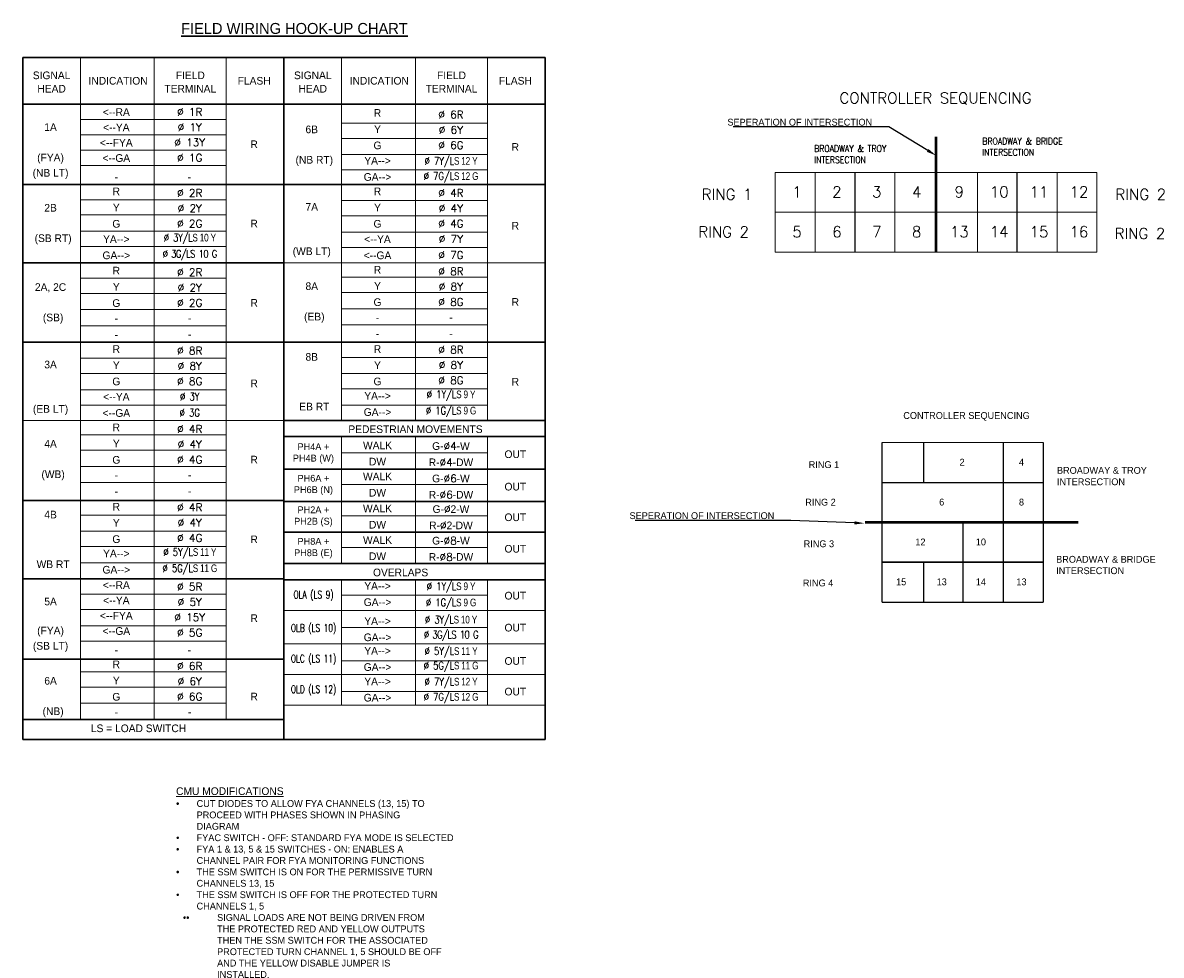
# Model space of a CAD drawing. Header units: feet. Extents: x -492 to 323056, y -198 to 581286.
# Tile 18 of 29: x 104 to 125, y -156 to -139. Entities that reach past the tile are written whole.
import ezdxf
from ezdxf import colors
from ezdxf.entities.mleader import LeaderData, LeaderLine
from ezdxf.enums import TextEntityAlignment as Align
from ezdxf.math import Vec2, Vec3

# ---------------------------------------------------------------- set-up
doc = ezdxf.new("R2010")
doc.units = ezdxf.units.FT
doc.header["$MEASUREMENT"] = 0
for name, color, linetype in [('SH_Text', 9, 'Continuous'), ('ST_Details', 4, 'Continuous'), ('ST_Text', 9, 'Continuous'), ('TEXT-DED', 10, 'Continuous')]:
    doc.layers.add(name, color=color, linetype=linetype)
doc.styles.add('ROMANS', font='romans.shx', dxfattribs={"width": 0.85})
doc.styles.add('Slanted Normal (0.14) Font 31', font='ISO_FONTRIGHT.shx', dxfattribs={"height": 0.14})
doc.styles.add('Slanted-Normal', font='font31.shx', dxfattribs={"height": 0.14})
doc.styles.get("Standard").update_dxf_attribs({"font": 'font31.shx'})
doc.styles.add('Straight-Normal', font='font30.shx', dxfattribs={"height": 0.14})
doc.styles.add('Style-ISO_FONTRIGHT', font='ISO_FONTRIGHT.shx')

msp = doc.modelspace()

# ---------------------------------------------------------------- linework, layer by layer
at = {"layer": 'ST_Details'}
for p, q in [((122.22968, -146.86819), (122.22968, -149.78486)), ((120.01796, -147.59736), (122.95885, -147.59736))]:
    msp.add_line(p, q, dxfattribs=at)
at = {"layer": 'ST_Details', "flags": 128}
for points in [[(120.01796, -149.78486), (120.01796, -147.59736), (120.01796, -146.86819)], [(120.77135, -146.86819), (120.77135, -147.59736)], [(122.95885, -146.86819), (122.95885, -149.05569), (122.95885, -149.78486)], [(121.50052, -149.78486), (121.50052, -149.05569), (121.50052, -148.32653)], [(120.77135, -149.05569), (120.77135, -149.78486)], [(120.01713, -149.78486), (121.50052, -149.78486), (122.95885, -149.78486)]]:
    msp.add_lwpolyline(points, dxfattribs=at)
msp.add_lwpolyline([(120.01713, -149.05569), (120.77135, -149.05569), (121.50052, -149.05569), (122.22968, -149.05569), (122.95885, -149.05569), (121.50052, -149.05569)], close=True, dxfattribs=at)
at = {"layer": 'ST_Text', "linetype": 'Continuous', "lineweight": 30}
for p, q in [((104.30125, -139.82434), (109.07773, -139.82434)), ((104.30125, -139.82434), (104.30125, -152.29259)), ((109.07773, -139.82434), (109.07773, -152.29259)), ((109.07773, -139.82434), (113.8542, -139.82434)), ((113.8542, -139.82434), (113.8542, -152.29259)), ((104.30125, -140.68081), (109.07773, -140.68081)), ((109.07773, -140.68081), (113.8542, -140.68081)), ((109.07773, -140.68081), (113.8542, -140.68081)), ((104.30125, -142.1467), (109.07773, -142.1467)), ((109.07773, -142.1467), (113.8542, -142.1467)), ((104.30125, -143.57964), (109.07773, -143.57964)), ((104.30125, -145.02905), (109.07773, -145.02905)), ((109.07773, -145.02905), (113.8542, -145.02905)), ((109.07773, -146.46199), (113.8542, -146.46199)), ((109.07773, -146.75847), (113.8542, -146.75847)), ((109.07773, -147.35141), (113.8542, -147.35141)), ((104.30125, -147.92788), (109.07773, -147.92788)), ((109.07773, -147.94435), (113.8542, -147.94435)), ((109.07773, -148.50435), (113.8542, -148.50435)), ((109.07773, -149.08082), (113.8542, -149.08082)), ((104.30125, -149.36082), (109.07773, -149.36082)), ((109.07773, -149.37729), (113.8542, -149.37729)), ((104.30125, -150.8267), (109.07773, -150.8267)), ((104.30125, -151.93023), (109.07773, -151.93023)), ((104.30125, -152.29259), (113.8542, -152.29259))]:
    msp.add_line(p, q, dxfattribs=at)
at = {"layer": 'ST_Text', "linetype": 'Continuous', "lineweight": 0}
for p, q in [((105.35537, -139.82434), (105.35537, -151.93023)), ((106.70596, -139.82434), (106.70596, -151.93023)), ((108.02361, -139.82434), (108.02361, -151.93023)), ((110.13185, -139.82434), (110.13185, -146.46199)), ((111.48243, -139.82434), (111.48243, -146.46199)), ((112.80008, -139.82434), (112.80008, -146.46199)), ((105.35537, -140.96081), (108.02361, -140.96081)), ((110.13185, -141.0267), (112.80008, -141.0267)), ((105.35537, -141.24081), (108.02361, -141.24081)), ((110.13185, -141.3067), (112.80008, -141.3067)), ((105.35537, -141.52081), (108.02361, -141.52081)), ((110.13185, -141.60317), (112.80008, -141.60317)), ((105.35537, -141.80081), (108.02361, -141.80081)), ((110.13185, -141.88317), (112.80008, -141.88317)), ((118.06199, -142.65619), (118.06199, -141.92702)), ((118.06199, -141.92702), (118.79115, -141.92702)), ((118.79115, -141.92702), (118.79115, -142.65619)), ((118.79115, -141.92702), (119.52032, -141.92702)), ((119.52032, -141.92702), (120.24949, -141.92702)), ((120.24949, -141.92702), (120.24949, -142.65619)), ((120.24949, -141.92702), (121.00288, -141.92702)), ((121.00288, -141.92702), (121.7571, -141.92702)), ((121.7571, -141.92702), (121.7571, -142.65619)), ((121.7571, -141.92702), (122.48626, -141.92702)), ((122.48626, -141.92702), (123.21543, -141.92702)), ((123.21543, -141.92702), (123.21543, -142.65619)), ((123.21543, -141.92702), (123.9446, -141.92702)), ((123.9446, -141.92702), (123.9446, -142.65619)), ((105.35537, -142.4267), (108.02361, -142.4267)), ((110.13185, -142.44317), (112.80008, -142.44317)), ((105.35537, -142.7067), (108.02361, -142.7067)), ((110.13185, -142.72317), (112.80008, -142.72317)), ((118.06199, -142.65619), (119.52032, -142.65619)), ((118.06199, -143.38536), (118.06199, -142.65619)), ((118.06199, -142.65619), (118.79115, -142.65619)), ((118.79115, -142.65619), (118.79115, -143.38536)), ((118.79115, -142.65619), (119.52032, -142.65619)), ((119.52032, -142.65619), (121.00288, -142.65619)), ((119.52032, -142.65619), (120.24949, -142.65619)), ((120.24949, -142.65619), (120.24949, -143.38536)), ((120.24949, -142.65619), (121.00288, -142.65619)), ((121.00288, -142.65619), (122.48626, -142.65619)), ((121.00288, -142.65619), (121.7571, -142.65619)), ((121.7571, -142.65619), (121.7571, -143.38536)), ((121.7571, -142.65619), (122.48626, -142.65619)), ((122.48626, -142.65619), (123.9446, -142.65619)), ((122.48626, -142.65619), (123.21543, -142.65619)), ((123.21543, -142.65619), (123.21543, -143.38536)), ((123.21543, -142.65619), (123.9446, -142.65619)), ((123.9446, -142.65619), (123.9446, -143.38536)), ((105.35537, -143.00317), (108.02361, -143.00317)), ((110.13185, -143.01964), (112.80008, -143.01964)), ((105.35537, -143.28317), (108.02361, -143.28317)), ((110.13185, -143.29964), (112.80008, -143.29964)), ((118.06199, -143.38536), (119.52032, -143.38536)), ((119.52032, -143.38536), (121.00288, -143.38536)), ((121.00288, -143.38536), (122.48626, -143.38536)), ((122.48626, -143.38536), (123.9446, -143.38536)), ((109.07773, -143.57964), (113.8542, -143.57964)), ((110.13185, -143.84317), (112.80008, -143.84317)), ((105.35537, -143.85964), (108.02361, -143.85964)), ((105.35537, -144.13964), (108.02361, -144.13964)), ((110.13185, -144.12317), (112.80008, -144.12317)), ((105.35537, -144.43611), (108.02361, -144.43611)), ((110.13185, -144.41964), (112.80008, -144.41964)), ((105.35537, -144.73258), (108.02361, -144.73258)), ((110.13185, -144.71611), (112.80008, -144.71611)), ((110.13185, -145.30905), (112.80008, -145.30905)), ((105.35537, -145.32552), (108.02361, -145.32552)), ((105.35537, -145.60552), (108.02361, -145.60552)), ((110.13185, -145.60552), (112.80008, -145.60552)), ((105.35537, -145.90199), (108.02361, -145.90199)), ((110.13185, -145.88552), (112.80008, -145.88552)), ((105.35537, -146.18199), (108.02361, -146.18199)), ((110.13185, -146.18199), (112.80008, -146.18199)), ((104.30125, -146.46199), (109.07773, -146.46199)), ((105.35537, -146.72552), (108.02361, -146.72552)), ((110.13185, -146.75847), (110.13185, -148.50435)), ((110.13185, -146.75847), (110.13185, -149.08082)), ((110.13185, -146.75847), (110.13185, -149.08082)), ((111.48243, -146.75847), (111.48243, -148.50435)), ((111.48243, -146.75847), (111.48243, -149.08082)), ((111.48243, -146.75847), (111.48243, -149.08082)), ((112.80008, -146.75847), (112.80008, -148.50435)), ((112.80008, -146.75847), (112.80008, -149.08082)), ((105.35537, -147.00552), (108.02361, -147.00552)), ((110.13185, -147.05494), (112.80008, -147.05494)), ((105.35537, -147.302), (108.02361, -147.302)), ((105.35537, -147.59847), (108.02361, -147.59847)), ((110.13185, -147.63141), (112.80008, -147.63141)), ((105.35537, -148.19141), (108.02361, -148.19141)), ((110.13185, -148.20788), (112.80008, -148.20788)), ((120.01713, -148.32652), (120.77135, -148.32652)), ((120.77135, -148.32652), (121.50052, -148.32652)), ((121.50052, -148.32652), (122.22968, -148.32652)), ((122.22968, -148.32652), (122.95885, -148.32652)), ((105.35537, -148.48788), (108.02361, -148.48788)), ((105.35537, -148.76788), (108.02361, -148.76788)), ((110.13185, -148.78435), (112.80008, -148.78435)), ((105.35537, -149.06435), (108.02361, -149.06435)), ((110.13185, -149.37729), (110.13185, -150.25023)), ((110.13185, -149.37729), (110.13185, -151.6667)), ((111.48243, -149.37729), (111.48243, -150.25023)), ((111.48243, -149.37729), (111.48243, -151.6667)), ((112.80008, -149.37729), (112.80008, -151.6667)), ((105.35537, -149.64082), (108.02361, -149.64082)), ((110.13185, -149.65729), (112.80008, -149.65729)), ((105.35537, -149.92082), (108.02361, -149.92082)), ((109.07773, -149.93729), (113.8542, -149.93729)), ((105.35537, -150.21729), (108.02361, -150.21729)), ((110.13185, -150.25023), (112.80008, -150.25023)), ((105.35537, -150.49729), (108.02361, -150.49729)), ((109.07773, -150.5467), (113.8542, -150.5467)), ((110.13185, -150.85964), (112.80008, -150.85964)), ((105.35537, -151.05729), (108.02361, -151.05729)), ((109.07773, -151.1067), (113.8542, -151.1067)), ((105.35537, -151.33729), (108.02361, -151.33729)), ((110.13185, -151.41965), (112.80008, -151.41965)), ((105.35537, -151.63376), (108.02361, -151.63376)), ((109.07773, -151.6667), (113.8542, -151.6667)), ((105.35537, -151.93023), (108.02361, -151.93023))]:
    msp.add_line(p, q, dxfattribs=at)
at = {"layer": 'ST_Text', "const_width": 0.05, "flags": 128}
for points in [[(121.00288, -141.27414), (121.00288, -143.38536)], [(119.70572, -148.32652), (123.60108, -148.32721)]]:
    msp.add_lwpolyline(points, dxfattribs=at)
at = {"layer": 'ST_Text', "flags": 128}
for points in [[(119.52032, -142.65619), (119.52032, -141.92702)], [(122.48626, -142.65619), (122.48626, -141.92702)], [(119.52032, -143.38536), (119.52032, -142.65619)], [(122.48626, -143.38536), (122.48626, -142.65619)]]:
    msp.add_lwpolyline(points, dxfattribs=at)
at = {"layer": 'ST_Text', "linetype": 'Continuous', "lineweight": 0}
for points in [[(120.01796, -146.86819), (120.74713, -146.86819), (121.47629, -146.86819), (122.20546, -146.86819), (122.95885, -146.86819)], [(120.01796, -148.32652), (121.47629, -148.32652), (123.60108, -148.32721)]]:
    msp.add_lwpolyline(points, dxfattribs=at)

# ---------------------------------------------------------------- texts
at = {"layer": 'SH_Text', "lineweight": 30, "style": 'Slanted Normal (0.14) Font 31'}
msp.add_text('%%UFIELD WIRING HOOK-UP CHART', height=0.2, dxfattribs=at).set_placement((109.26871, -139.29607), align=Align.MIDDLE_CENTER)
at = {"layer": 'ST_Text', "style": 'Style-ISO_FONTRIGHT'}
for s, p in [('INDICATION', (106.04398, -140.25258)), ('FLASH', (108.53308, -140.25258)), ('INDICATION', (110.82046, -140.25258)), ('FLASH', (113.30956, -140.25258)), ('1A', (104.80947, -141.10081)), ('6B', (109.58594, -141.14199)), ('R', (108.53183, -141.41376)), ('R', (113.3083, -141.46317)), ('2B', (104.80947, -142.57493)), ('7A', (109.58594, -142.55846)), ('R', (108.53183, -142.86317)), ('R', (113.3083, -142.9026)), ('2A, 2C', (104.80947, -144.02435)), ('8A', (109.58594, -144.00788)), ('R', (108.53183, -144.31258)), ('R', (113.3083, -144.29611)), ('8B', (109.58594, -145.30082)), ('3A', (104.80947, -145.44082)), ('R', (108.53183, -145.78495)), ('R', (113.3083, -145.75376)), ('4A', (104.80947, -146.89023)), ('R', (108.53183, -147.17847)), ('OUT', (113.3083, -147.07964)), ('OUT', (113.3083, -147.67258)), ('4B', (104.80947, -148.18317)), ('OUT', (113.3083, -148.23258)), ('R', (108.53183, -148.63611)), ('OUT', (113.3083, -148.80906)), ('OUT', (113.3083, -149.66553)), ('5A', (104.80947, -149.77259)), ('R', (108.53183, -150.07729)), ('OUT', (113.3083, -150.25023)), ('OUT', (113.3083, -150.85964)), ('6A', (104.80947, -151.222)), ('OUT', (113.3083, -151.41965)), ('R', (108.53183, -151.51023))]:
    msp.add_text(s, height=0.14, dxfattribs=at).set_placement(p, align=Align.MIDDLE_CENTER)
at = {"layer": 'ST_Text', "linetype": 'Continuous', "lineweight": 0, "style": 'ROMANS'}
msp.add_text('CONTROLLER SEQUENCING', height=0.2, dxfattribs=at).set_placement((120.99222, -140.72731), align=Align.BOTTOM_CENTER)
at = {"layer": 'ST_Text', "style": 'Style-ISO_FONTRIGHT'}
for s, p in [('<--RA', (106.01182, -140.89493)), ('R', (110.7883, -140.9114)), ('<--YA', (106.01182, -141.17493)), ('Y', (110.7883, -141.20787)), ('<--FYA', (106.01182, -141.45493)), ('G', (110.7883, -141.50434)), ('<--GA', (106.01182, -141.73493)), ('YA-->', (110.7883, -141.78434)), ('GA-->', (110.7883, -142.08082)), ('-', (106.01182, -142.08082)), ('-', (107.34594, -142.08082)), ('R', (106.01182, -142.34434)), ('R', (110.7883, -142.34434)), ('Y', (106.01182, -142.64082)), ('Y', (110.7883, -142.64082)), ('G', (106.01182, -142.93729)), ('G', (110.7883, -142.93729)), ('YA-->', (106.01182, -143.21729)), ('<--YA', (110.7883, -143.21729)), ('GA-->', (106.01182, -143.51376)), ('<--GA', (110.7883, -143.51376)), ('R', (110.7883, -143.77729)), ('R', (106.01182, -143.79376)), ('Y', (106.01182, -144.09023)), ('Y', (110.7883, -144.07376)), ('G', (106.01182, -144.3867)), ('G', (110.7883, -144.37023)), ('-', (106.01182, -144.6667)), ('-', (110.7883, -144.65023)), ('-', (110.7883, -144.9467)), ('R', (106.01182, -145.2267)), ('-', (106.01182, -144.96317)), ('R', (110.7883, -145.2267)), ('Y', (106.01182, -145.52317)), ('Y', (110.7883, -145.52317)), ('G', (106.01182, -145.81964)), ('G', (110.7883, -145.81964)), ('<--YA', (106.01182, -146.09964)), ('YA-->', (110.7883, -146.08317)), ('<--GA', (106.01182, -146.39611)), ('GA-->', (110.7883, -146.37964)), ('R', (106.01182, -146.65964)), ('PEDESTRIAN MOVEMENTS', (111.48243, -146.69258)), ('Y', (106.01182, -146.95611)), ('WALK', (110.7883, -146.98905)), ('G', (106.01182, -147.25258)), ('DW', (110.7883, -147.28552)), ('-', (106.01182, -147.53258)), ('WALK', (110.7883, -147.55729)), ('-', (106.01182, -147.82905)), ('DW', (110.7883, -147.85376)), ('R', (106.01182, -148.10905)), ('WALK', (110.7883, -148.142)), ('Y', (106.01182, -148.40553)), ('DW', (110.7883, -148.43847)), ('G', (106.01182, -148.702)), ('WALK', (110.7883, -148.71847)), ('YA-->', (106.01182, -148.96553)), ('DW', (110.7883, -149.01494)), ('GA-->', (106.01182, -149.262)), ('OVERLAPS', (111.21046, -149.31141)), ('<--RA', (106.01182, -149.542)), ('YA-->', (110.7883, -149.55847)), ('<--YA', (106.01182, -149.822)), ('GA-->', (110.7883, -149.85494)), ('<--FYA', (106.01182, -150.102)), ('YA-->', (110.7883, -150.20082)), ('<--GA', (106.01182, -150.382)), ('GA-->', (110.7883, -150.49729)), ('-', (106.01182, -150.72788)), ('-', (107.34594, -150.72788)), ('YA-->', (110.7883, -150.74435)), ('R', (106.01182, -150.99141)), ('GA-->', (110.7883, -151.04082)), ('Y', (106.01182, -151.28788)), ('YA-->', (110.7883, -151.30435)), ('G', (106.01182, -151.58435)), ('GA-->', (110.7883, -151.60082)), ('-', (106.01182, -151.86435)), ('LS = LOAD SWITCH', (106.4178, -152.16082))]:
    msp.add_text(s, height=0.14, dxfattribs=at).set_placement(p, align=Align.CENTER)
for s, p in [('(FYA)', (104.80947, -141.5867)), ('(NB RT)', (109.63261, -141.62787)), ('(NB LT)', (104.80947, -141.8654)), ('(SB RT)', (104.85614, -143.06082)), ('(WB LT)', (109.58594, -143.29834)), ('(EB)', (109.63261, -144.49376)), ('(SB)', (104.85614, -144.51023)), ('EB RT', (109.63261, -146.13906)), ('(EB LT)', (104.80947, -146.1807)), ('(WB)', (104.85614, -147.37611)), ('WB RT', (104.85614, -149.02142)), ('(FYA)', (104.80947, -150.23376)), ('(SB LT)', (104.80947, -150.51246)), ('(NB)', (104.85614, -151.70788))]:
    msp.add_text(s, height=0.14, dxfattribs=at).set_placement(p, align=Align.TOP_CENTER)
at = {"layer": 'ST_Text', "linetype": 'Continuous', "lineweight": 0, "style": 'ROMANS'}
for s, p in [('1', (118.37406, -142.28445)), ('2', (119.10323, -142.28445)), ('3', (119.83239, -142.28445)), ('4', (120.56156, -142.28445)), ('9', (121.34, -142.28445)), ('10', (121.98576, -142.28445)), ('11', (122.71493, -142.28445)), ('12', (123.44409, -142.28445)), ('RING 1', (116.71668, -142.32922)), ('RING 2', (124.28236, -142.32922)), ('RING 2', (116.65461, -143.01538)), ('5', (118.37406, -143.01361)), ('6', (119.10323, -143.01361)), ('7', (119.83239, -143.01361)), ('8', (120.56156, -143.01361)), ('13', (121.25659, -143.01361)), ('14', (121.98576, -143.01361)), ('15', (122.71493, -143.01361)), ('16', (123.44409, -143.01361)), ('RING 2', (124.26744, -143.04521))]:
    msp.add_text(s, height=0.2, dxfattribs=at).set_placement(p, align=Align.MIDDLE_LEFT)
at = {"layer": 'ST_Text', "char_height": 0.14, "attachment_point": 5, "line_spacing_factor": 1.05, "style": 'Style-ISO_FONTRIGHT'}
for s, insert in [('\\FISO_FONTRIGHT;SIGNAL\\PHEAD', (104.82831, -140.27591)), ('\\FISO_FONTRIGHT;FIELD\\PTERMINAL', (107.36478, -140.27591)), ('\\FISO_FONTRIGHT;SIGNAL\\PHEAD', (109.60479, -140.27591)), ('\\FISO_FONTRIGHT;FIELD\\PTERMINAL', (112.14126, -140.27591))]:
    msp.add_mtext(s, dxfattribs=dict(at, insert=insert))
at = {"layer": 'ST_Text', "attachment_point": 5, "style": 'Style-ISO_FONTRIGHT'}
for s, width, heights, insert, char_height in [('{\\Fsimplex|c0;Ø 1R}', 2.1201377, [0], (107.35471, -140.82113), 0.14), ('{\\Fsimplex|c0;Ø 6R}', 2.1201377, [0], (112.13119, -140.87054), 0.14), ('{\\Fsimplex|c0;Ø 1Y}', 2.1201377, [0], (107.35471, -141.10113), 0.14), ('{\\Fsimplex|c0;Ø 6Y}', 2.1201377, [0], (112.13119, -141.15054), 0.14), ('{\\Fsimplex|c0;Ø 13Y}', 2.1201377, [0], (107.35471, -141.38113), 0.14), ('{\\Fsimplex|c0;Ø 6G}', 2.1201377, [0], (112.13119, -141.43054), 0.14), ('{\\Fsimplex|c0;Ø 1G}', 2.1201377, [0], (107.35471, -141.66113), 0.14), ('{\\Fsimplex|c0;\\W0.8;Ø 7Y/\\T0.95;L\\Ffont31|c0;S 12 Y}', 2.1201377, [0], (112.13119, -141.74112), 0.14), ('{\\Fsimplex|c0;\\W0.8;Ø 7G/\\T0.95;L\\Ffont31|c0;S 12 G}', 2.1201377, [0], (112.13119, -142.01867), 0.14), ('{\\Fsimplex|c0;Ø 2R}', 2.1201377, [0], (107.35471, -142.30349), 0.14), ('{\\Fsimplex|c0;Ø 4R}', 2.1201377, [0], (112.13119, -142.30349), 0.14), ('{\\Fsimplex|c0;Ø 2Y}', 2.1201377, [0], (107.35471, -142.58349), 0.14), ('{\\Fsimplex|c0;Ø 4Y}', 2.1201377, [0], (112.13119, -142.58349), 0.14), ('{\\Fsimplex|c0;Ø 2G}', 2.1201377, [0], (107.35471, -142.86349), 0.14), ('{\\Fsimplex|c0;Ø 4G}', 2.1201377, [0], (112.13119, -142.86349), 0.14), ('{\\Fsimplex|c0;\\W0.8;Ø \\T0.95;3Y/L\\Ffont31|c0;S 10 Y}', 2.1201377, [0], (107.35471, -143.14349), 0.14), ('{\\Fsimplex|c0;Ø 7Y}', 2.1201377, [0], (112.13119, -143.14349), 0.14), ('{\\Fsimplex|c0;\\W0.8;\\T0.9;Ø 3G/LS 10 G}', 2.1201377, [0], (107.35471, -143.43996), 0.14), ('{\\Fsimplex|c0;Ø 7G}', 2.1201377, [0], (112.13119, -143.43996), 0.14), ('{\\Fsimplex|c0;Ø 2R}', 2.1201377, [0], (107.35471, -143.7529), 0.14), ('{\\Fsimplex|c0;Ø 8R}', 2.1201377, [0], (112.13119, -143.73643), 0.14), ('{\\Fsimplex|c0;Ø 2Y}', 2.1201377, [0], (107.35471, -144.0329), 0.14), ('{\\Fsimplex|c0;Ø 8Y}', 2.1201377, [0], (112.13119, -144.01643), 0.14), ('{\\Fsimplex|c0;Ø 2G}', 2.1201377, [0], (107.35471, -144.3129), 0.14), ('{\\Fsimplex|c0;Ø 8G}', 2.1201377, [0], (112.13119, -144.29643), 0.14), ('-', 2.1201377, [0], (107.35471, -144.5929), 0.14), ('-', 2.1201377, [0], (112.13119, -144.57643), 0.14), ('-', 2.1201377, [0], (112.13119, -144.8729), 0.14), ('-', 2.1201377, [0], (107.35471, -144.88937), 0.14), ('{\\Fsimplex|c0;Ø 8R}', 2.1201377, [0], (112.13119, -145.16937), 0.14), ('{\\Fsimplex|c0;Ø 8R}', 2.1201377, [0], (107.35471, -145.18584), 0.14), ('{\\Fsimplex|c0;Ø 8Y}', 2.1201377, [0], (107.35471, -145.46584), 0.14), ('{\\Fsimplex|c0;Ø 8Y}', 2.1201377, [0], (112.13119, -145.44937), 0.14), ('{\\Fsimplex|c0;Ø 8G}', 2.1201377, [0], (107.35471, -145.74584), 0.14), ('{\\Fsimplex|c0;Ø 8G}', 2.1201377, [0], (112.13119, -145.72937), 0.14), ('{\\Fsimplex|c0;\\W0.8;Ø 1Y/\\T0.95;L\\Ffont31|c0;S 9 Y}', 2.1201377, [0], (112.13119, -146.00937), 0.14), ('{\\Fsimplex|c0;\\W0.8;Ø 3Y}', 2.1201377, [0], (107.35471, -146.02584), 0.14), ('{\\Fsimplex|c0;\\W0.8;Ø 3G}', 2.1201377, [0], (107.35471, -146.32231), 0.14), ('{\\Fsimplex|c0;\\W0.8;Ø 1G/\\T0.95;L\\Ffont31|c0;S 9 G}', 2.1201377, [0], (112.13119, -146.30584), 0.14), ('{\\Fsimplex|c0;Ø 4R}', 2.1201377, [0], (107.35471, -146.61878), 0.14), ('{\\Fsimplex|c0;Ø 4Y}', 2.1201377, [0], (107.35471, -146.89878), 0.14), ('PH4A + PH4B (W)', 0.9582551, [0], (109.61608, -147.06639), 0.125), ('G-{\\Fsimplex|c0;Ø4}-W', 2.1201377, [0], (112.13119, -146.93172), 0.14), ('{\\Fsimplex|c0;Ø 4G}', 2.1201377, [0], (107.35471, -147.17878), 0.14), ('R-{\\Fsimplex|c0;Ø4}-DW', 2.1201377, [0], (112.13119, -147.22819), 0.14), ('-', 2.1201377, [0], (107.35471, -147.45878), 0.14), ('PH6A + PH6B (N)', 0.9582551, [0], (109.61608, -147.64286), 0.125), ('G-{\\Fsimplex|c0;Ø6}-W', 2.1201377, [0], (112.13119, -147.52467), 0.14), ('-', 2.1201377, [0], (107.35471, -147.75525), 0.14), ('R-{\\Fsimplex|c0;Ø6}-DW', 2.1201377, [0], (112.13119, -147.82114), 0.14), ('{\\Fsimplex|c0;Ø 4R}', 2.1201377, [0], (107.35471, -148.05172), 0.14), ('G-{\\Fsimplex|c0;Ø}2-W', 2.1201377, [0], (112.13119, -148.08467), 0.14), ('PH2A + PH2B (S)', 0.9582551, [0], (109.61608, -148.21933), 0.125), ('{\\Fsimplex|c0;Ø 4Y}', 2.1201377, [0], (107.35471, -148.33173), 0.14), ('R-{\\Fsimplex|c0;Ø}2-DW', 2.1201377, [0], (112.13119, -148.38114), 0.14), ('{\\Fsimplex|c0;Ø 4G}', 2.1201377, [0], (107.35471, -148.61173), 0.14), ('PH8A + PH8B (E)', 0.9582551, [0], (109.61608, -148.7958), 0.125), ('G-{\\Fsimplex|c0;Ø8}-W', 2.1201377, [0], (112.13119, -148.66114), 0.14), ('{\\Fsimplex|c0;\\W0.8;Ø 5Y/\\T0.95;L\\Ffont31|c0;S 11 Y}', 2.1201377, [0], (107.35471, -148.89173), 0.14), ('R-{\\Fsimplex|c0;Ø8}-DW', 2.1201377, [0], (112.13119, -148.95761), 0.14), ('{\\Fsimplex|c0;\\W0.8;Ø 5G/\\T0.95;L\\Ffont31|c0;S 11 G}', 2.1201377, [0], (107.35471, -149.1882), 0.14), ('{\\Fsimplex|c0;Ø 5R}', 2.1201377, [0], (107.35471, -149.50114), 0.14), ('{\\Fsimplex|c0;\\W0.8;Ø 1Y/\\T0.95;L\\Ffont31|c0;S 9 Y}', 2.1201377, [0], (112.13119, -149.51712), 0.14), ('{\\Fsimplex|c0;\\W0.7;OLA (LS 9)}', 2.1201377, [0], (109.61902, -149.66949), 0.14), ('{\\Fsimplex|c0;Ø 5Y}', 2.1201377, [0], (107.35471, -149.78114), 0.14), ('{\\Fsimplex|c0;\\W0.8;Ø 1G/\\T0.95;L\\Ffont31|c0;S 9 G}', 2.1201377, [0], (112.13119, -149.8136), 0.14), ('{\\Fsimplex|c0;Ø 15Y}', 2.1201377, [0], (107.35471, -150.06114), 0.14), ('{\\Fsimplex|c0;\\W0.8;Ø \\T0.95;3Y/L\\Ffont31|c0;S 10 Y}', 2.1201377, [0], (112.13119, -150.12702), 0.14), ('{\\Fsimplex|c0;Ø 5G}', 2.1201377, [0], (107.35471, -150.34114), 0.14), ('{\\Fsimplex|c0;\\W0.7;OLB (LS 10)}', 2.1201377, [0], (109.61902, -150.2789), 0.14), ('{\\Fsimplex|c0;\\W0.8;\\T0.9;Ø 3G/LS 10 G}', 2.1201377, [0], (112.13119, -150.40112), 0.14), ('{\\Fsimplex|c0;\\W0.8;Ø 5Y/\\T0.95;L\\Ffont31|c0;S 11 Y}', 2.1201377, [0], (112.13119, -150.70221), 0.14), ('{\\Fsimplex|c0;Ø 6R}', 2.1201377, [0], (107.35471, -150.95055), 0.14), ('{\\Fsimplex|c0;\\W0.7;OLC (LS 11)}', 2.1201377, [0], (109.61902, -150.8389), 0.14), ('{\\Fsimplex|c0;\\W0.8;Ø 5G/\\T0.95;L\\Ffont31|c0;S 11 G}', 2.1201377, [0], (112.13119, -150.96702), 0.14), ('{\\Fsimplex|c0;Ø 6Y}', 2.1201377, [0.14], (107.35471, -151.23055), 0.14), ('{\\Fsimplex|c0;\\W0.7;OLD (LS 12)}', 2.1201377, [0], (109.61902, -151.3989), 0.14), ('{\\Fsimplex|c0;\\W0.8;Ø 7Y/\\T0.95;L\\Ffont31|c0;S 12 Y}', 2.1201377, [0], (112.13119, -151.26113), 0.14), ('{\\Fsimplex|c0;Ø 6G}', 2.1201377, [0], (107.35471, -151.51055), 0.14), ('{\\Fsimplex|c0;\\W0.8;Ø 7G/\\T0.95;L\\Ffont31|c0;S 12 G}', 2.1201377, [0], (112.13119, -151.53868), 0.14), ('-', 2.1201377, [0], (107.35471, -151.79055), 0.14)]:
    msp.add_mtext_dynamic_manual_height_columns(s, width=width, gutter_width=12.5, heights=heights, dxfattribs=dict(at, insert=insert, char_height=char_height))
at = {"layer": 'ST_Text', "linetype": 'Continuous', "lineweight": 0, "char_height": 0.1215278, "attachment_point": 1, "style": 'ROMANS'}
for s, width, insert in [('BROADWAY & BRIDGE INTERSECTION', 1.691755, (121.84843, -141.29783)), ('BROADWAY & TROY INTERSECTION', 1.7890222, (118.77256, -141.43257))]:
    msp.add_mtext_dynamic_manual_height_columns(s, width=width, gutter_width=12.5, heights=[0], dxfattribs=dict(at, insert=insert))
at = {"layer": 'TEXT-DED', "style": 'Straight-Normal'}
msp.add_text('CONTROLLER SEQUENCING', height=0.125, dxfattribs=at).set_placement((121.55916, -146.47229), align=Align.BOTTOM_CENTER)
at = {"layer": 'TEXT-DED', "style": 'Slanted-Normal'}
for s, p in [('2', (121.43241, -147.22561)), ('4', (122.51753, -147.22561)), ('RING 1', (118.67265, -147.27038)), ('RING 2', (118.61059, -147.95654)), ('6', (121.0592, -147.95478)), ('8', (122.51753, -147.95478)), ('12', (120.6229, -148.68395)), ('10', (121.72918, -148.68395)), ('RING 3', (118.58073, -148.71729)), ('RING 4', (118.56581, -149.43328)), ('15', (120.27085, -149.41311)), ('13', (121.01254, -149.41311)), ('14', (121.72918, -149.41311)), ('13', (122.47087, -149.41311))]:
    msp.add_text(s, height=0.125, dxfattribs=at).set_placement(p, align=Align.MIDDLE_LEFT)
at = {"layer": 'TEXT-DED', "char_height": 0.125, "attachment_point": 1, "style": 'Slanted-Normal'}
for s, width, insert in [('BROADWAY & TROY INTERSECTION', 2.1624672, (123.21298, -147.31288)), ('BROADWAY & BRIDGE INTERSECTION', 2.1282178, (123.19805, -148.93879))]:
    msp.add_mtext_dynamic_manual_height_columns(s, width=width, gutter_width=12.5, heights=[0], dxfattribs=dict(at, insert=insert))
at = {"layer": 'TEXT-DED', "linetype": 'Continuous', "lineweight": 0, "insert": (107.10512, -153.16978), "char_height": 0.125, "width": 4.9042702, "attachment_point": 1}
msp.add_mtext('\\pxi-3,l3,t3;{\\H1.12x;\\LCMU MODIFICATIONS\\l\\P{\\fSymbol|b0|i0|c2|p18;\\H0.89286x;·^I}}CUT DIODES TO ALLOW FYA CHANNELS (13, 15) TO PROCEED WITH PHASES SHOWN IN PHASING DIAGRAM\\P{\\fSymbol|b0|i0|c2|p18;·^I}FYAC SWITCH - OFF: STANDARD FYA MODE IS SELECTED\\P{\\fSymbol|b0|i0|c2|p18;·^I}FYA 1 & 13, 5 & 15 SWITCHES - ON: ENABLES A CHANNEL PAIR FOR FYA MONITORING FUNCTIONS\\P{\\fSymbol|b0|i0|c2|p18;·^I}THE SSM SWITCH IS ON FOR THE PERMISSIVE TURN CHANNELS 13, 15\\P{\\fSymbol|b0|i0|c2|p18;·^I}THE SSM SWITCH IS OFF FOR THE PROTECTED TURN CHANNELS 1, 5\\P\\pi-5,l6,t6;{\\fSymbol|b0|i0|c2|p18;·}{\\fSymbol|b0|i0|c2|p18;·^I}SIGNAL LOADS ARE NOT BEING DRIVEN FROM THE PROTECTED RED AND YELLOW OUTPUTS THEN THE SSM SWITCH FOR THE ASSOCIATED PROTECTED TURN CHANNEL 1, 5 SHOULD BE OFF AND THE YELLOW DISABLE JUMPER IS INSTALLED.', dxfattribs=at)

# ---------------------------------------------------------------- leaders
at = {"layer": 'ST_Text'}
ml = msp.add_multileader_mtext('Standard', dxfattribs=at)
ml.set_content('SEPERATION OF INTERSECTION', color=256)
ml.set_leader_properties()
ml.build(insert=Vec2(0, 0))
ml.multileader.update_dxf_attribs({"text_right_attachment_type": 6, "dogleg_length": 0.18, "arrow_head_size": 0.18})
ctx = ml.context
ctx.base_point, ctx.char_height, ctx.arrow_head_size, ctx.landing_gap_size, ctx.plane_origin = Vec3(116.89193, -141.00996), 0.125, 0.18, 0.125, Vec3(121.00288, -141.27414)
ctx.right_attachment, ctx.text_align_type = 6, 2
notes = []
notes.append((ctx, [(0, (1, 1, 0), (120.1384, -141.09746), (-1, 0), 0.18, [(0, [(121.00288, -141.61895)], 0, [])])]))
ctx.mtext.insert, ctx.mtext.alignment, ctx.mtext.flow_direction = Vec3(119.8334, -140.94746), 3, 5
at = {"layer": 'TEXT-DED'}
ml = msp.add_multileader_mtext('Standard', dxfattribs=at)
ml.set_content('{\\Ffont31|c0;SEPERATION OF INTERSECTION}', color=256)
ml.set_leader_properties()
ml.build(insert=Vec2(0, 0))
ml.multileader.update_dxf_attribs({"text_right_attachment_type": 6, "dogleg_length": 0.18, "arrow_head_size": 0.18})
ctx = ml.context
ctx.base_point, ctx.char_height, ctx.arrow_head_size, ctx.landing_gap_size, ctx.plane_origin = Vec3(115.10238, -148.20353), 0.125, 0.18, 0.125, Vec3(119.28678, -148.46771)
ctx.right_attachment, ctx.text_align_type = 6, 2
notes.append((ctx, [(0, (1, 1, 0), (118.34885, -148.29103), (-1, 0), 0.18, [(0, [(119.69079, -148.3419)], 0, [])])]))
ctx.mtext.insert, ctx.mtext.alignment, ctx.mtext.flow_direction = Vec3(118.04385, -148.14103), 3, 5
for ctx, leaders in notes:
    for number, flags, end, landing, length, lines in leaders:
        leader = LeaderData()
        leader.index, (leader.has_last_leader_line, leader.has_dogleg_vector, leader.attachment_direction) = number, flags
        leader.last_leader_point, leader.dogleg_vector, leader.dogleg_length = Vec3(end), Vec3(landing), length
        for number, points, colour, breaks in lines:
            line = LeaderLine()
            line.index, line.vertices, line.color, line.breaks = number, Vec3.list(points), colors.encode_raw_color(colour), breaks
            leader.lines.append(line)
        ctx.leaders.append(leader)

doc.saveas('drawing.dxf')
